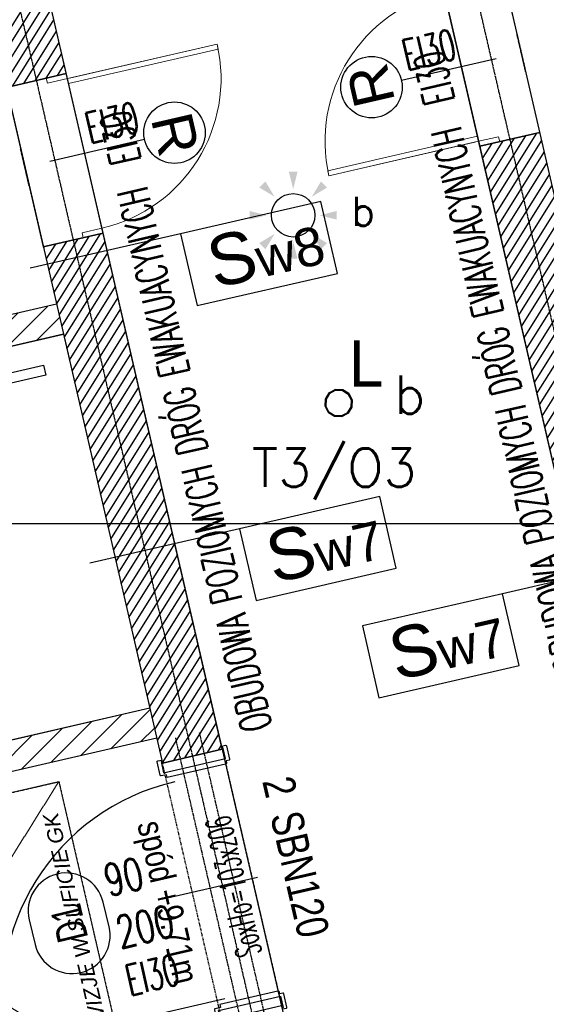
# Model space of a CAD drawing. Header units: millimetres. Extents: x 69081 to 158617, y -37521 to -9534.
# Tile 124 of 256: x 111709 to 111915, y -19946 to -19561. Entities that reach past the tile are written whole.
import ezdxf
from ezdxf.enums import TextEntityAlignment as Align

# ---------------------------------------------------------------- set-up
doc = ezdxf.new("R2010")
doc.units = ezdxf.units.MM
for name, pattern in [('DO', [0.8, 0.6, -0.1, 0, -0.1]), ('DP', [0.5, 0.3, -0.2]), ('MP', [0.25, 0.15, -0.1])]:
    doc.linetypes.add(name, pattern=pattern)
for name, color, linetype in [('0_oświetlenie', 7, 'Continuous'), ('_A-opisy', 51, 'Continuous'), ('A-----SZ', 8, 'Continuous'), ('A-ARM', 8, 'Continuous'), ('A-OSI', 8, 'DO'), ('A-SCI', 7, 'Continuous'), ('AM DRZIW WEWN', 1, 'Continuous'), ('B-widok', 9, 'Continuous'), ('BA_drz', 7, 'Continuous'), ('BA_sym', 7, 'Continuous'), ('BA_WIC', 1, 'Continuous'), ('BZ_sym', 7, 'Continuous'), ('E_Oświetlenie - czujki ruchu', 3, 'Continuous'), ('E_Oświetlenie - Numer obwodu', 1, 'Continuous'), ('E_Oświetlenie - Opis', 4, 'Continuous'), ('JS_OLKA KONSTR', 231, 'Continuous'), ('JS_p.poż.', 240, 'Continuous'), ('JS_PODCIĄGI', 1, 'DP'), ('Nadproża', 5, 'DO'), ('porta', 8, 'Continuous'), ('R-----OP', 1, 'Continuous')]:
    doc.layers.add(name, color=color, linetype=linetype)
for name, color, linetype, lineweight in [('_A-stolarka', 72, 'Continuous', 9), ('_A-ściany', 141, 'Continuous', 35), ('A-DRZ-SY', 7, 'Continuous', 25), ('OPIS', 7, 'Continuous', 25), ('SB_OTWORY DRZWI', 1, 'Continuous', 9)]:
    doc.layers.add(name, color=color, linetype=linetype, lineweight=lineweight)
doc.styles.add('Arial', font='l_10646.ttf')
doc.styles.add('BIKTS', font='bikromsw.shx', dxfattribs={"width": 0.85})
doc.styles.add('Opisowy', font='arial.ttf')
doc.styles.add('ROMANS', font='romans.shx', dxfattribs={"height": 1})
doc.styles.add('SIMPLEX', font='simplex', dxfattribs={"width": 0.85})
doc.styles.add('SŁAWKA', font='simplex.shx', dxfattribs={"height": 12.5})
doc.styles.add('TableTextStyle', font='txt')
doc.styles.add('WYM--ROMANSSHX-08', font='ROMANS.SHX', dxfattribs={"width": 0.8})

# ---------------------------------------------------------------- blocks, each defined once
blk = doc.blocks.new('osie')
at = {"layer": 'A-OSI'}
for p, q in [((17560.16, -41339.7), (18200.3, -44112.43)), ((17389.65, -41379.07), (17986.94, -43966.21))]:
    blk.add_line(p, q, dxfattribs=at)
blk = doc.blocks.new('dr1h901')
at = {"color": 0}
blk.add_line((-0.5, 0), (-0.5, 1.005), dxfattribs=at)
at = {"color": 1}
blk.add_line((0, 0.1689), (0, -0.2655), dxfattribs=at)
blk.add_arc((-0.5, 0), 1, 0, 90, dxfattribs=at)
blk = doc.blocks.new('REWIZJE')
at = {"layer": '_A-opisy', "color": 40}
blk.add_line((28149.58, -31193.14), (28149.58, -31231.14), dxfattribs=at)
blk.add_line((28149.58, -31193.14), (28149.58, -31231.14), dxfattribs=at)
blk.add_circle((28149.59, -31181.14), 12, dxfattribs=at)
at = {"layer": '_A-stolarka'}
for p, q in [((28119.58, -31215.14), (28119.58, -31157.14)), ((28119.58, -31157.14), (28121.58, -31157.14)), ((28119.58, -31217.14), (28119.58, -31157.14)), ((28121.58, -31157.14), (28121.58, -31217.14)), ((28117.58, -31217.14), (28119.58, -31217.14)), ((28117.58, -31225.14), (28117.58, -31217.14)), ((28117.58, -31217.14), (28119.58, -31217.14)), ((28119.58, -31217.14), (28119.58, -31215.14)), ((28119.58, -31217.14), (28119.58, -31225.14)), ((28121.58, -31217.14), (28119.58, -31217.14)), ((28179.58, -31217.14), (28179.58, -31217.14)), ((28179.58, -31217.14), (28179.58, -31225.14)), ((28181.58, -31217.14), (28179.58, -31217.14)), ((28181.58, -31225.14), (28181.58, -31217.14)), ((28119.58, -31225.14), (28117.58, -31225.14)), ((28179.58, -31225.14), (28181.58, -31225.14))]:
    blk.add_line(p, q, dxfattribs=at)
blk.add_arc((28119.58, -31217.14), 60, 0, 90, dxfattribs=at)
at = {"layer": '_A-ściany', "linetype": 'Continuous'}
for p, q in [((28117.58, -31217.14), (28117.58, -31241.14)), ((28181.58, -31217.14), (28181.58, -31241.14))]:
    blk.add_line(p, q, dxfattribs=at)
at = {"layer": '_A-ściany', "lineweight": 5}
for p, q in [((28181.58, -31217.14), (28117.58, -31217.14)), ((28181.58, -31241.14), (28117.58, -31241.14))]:
    blk.add_line(p, q, dxfattribs=at)
at = {"layer": 'JS_PODCIĄGI', "color": 4}
for p, q in [((28157.08, -31241.14), (28142.08, -31241.14)), ((28142.08, -31241.14), (28157.08, -31241.14))]:
    blk.add_line(p, q, dxfattribs=at)
at = {"layer": '_A-opisy', "color": 40, "insert": (28121.24, -31172.97), "char_height": 16, "attachment_point": 1, "style": 'Opisowy'}
blk.add_mtext_dynamic_manual_height_columns('\\pxqc;R', width=57.9989, gutter_width=1, heights=[0], dxfattribs=at)
blk = doc.blocks.new('symnadpr')
at = {"style": 'BIKTS', "width": 0.8}
blk.add_attdef('SZT_NADPR', text='', height=25, dxfattribs=at).set_placement((-48.74, -11.67), align=Align.RIGHT)
blk.add_attdef('NAZNADPR', (-42.6, -11.67), '', height=25, dxfattribs=at)
blk = doc.blocks.new('A$C04435ce7')
at = {"layer": 'Nadproża', "ltscale": 0.75}
for p, q in [((1122.05, 1358.4), (1095.06, 1475.32)), ((1112.72, 1356.24), (1085.73, 1473.17))]:
    blk.add_line(p, q, dxfattribs=at)
at = {"layer": 'BZ_sym'}
ref = blk.add_blockref('symnadpr', (1133.57, 1423.11), dxfattribs=dict(at, xscale=0.4999999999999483, yscale=0.4999999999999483, zscale=0.4999999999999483, rotation=283.0000000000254))
ref.add_attrib('naznadpr', 'SBN120', (1122.64, 1442.65), dxfattribs={"height": 12.5, "rotation": 283, "style": 'BIKTS', "width": 0.8})
ref.add_attrib('szt_nadpr', '2', dxfattribs={"height": 12.5, "rotation": 283, "style": 'BIKTS', "width": 0.8}).set_placement((1121.19, 1448.93), align=Align.RIGHT)
at = {"layer": 'OPIS', "insert": (1080.45, 1441.66), "char_height": 10, "width": 160, "attachment_point": 1, "rotation": 283, "style": 'WYM--ROMANSSHX-08'}
blk.add_mtext('{\\fArial|b0|i0|c238|p34;spód +9.71m}', dxfattribs=at)
blk = doc.blocks.new('symdrz')
blk.add_lwpolyline([(-10, -30, -1), (-10, 30), (10, 30, -1), (10, -30)], format="xyb", close=True)
at = {"style": 'BIKTS', "width": 0.8}
blk.add_attdef('SZERDRZ', text='', height=25, dxfattribs=at).set_placement((77.15, 8.8), align=Align.CENTER)
blk.add_attdef('SYMDRZ', text='', height=25, dxfattribs=at).set_placement((0, 0), align=Align.MIDDLE)
blk.add_attdef('WYSDRZ', text='', height=25, dxfattribs=at).set_placement((77.15, -9.49), align=Align.TOP_CENTER)
blk = doc.blocks.new('A$C253e2aa0')
at = {"layer": 'B-widok', "color": 1, "linetype": 'MP'}
blk.add_lwpolyline([(0, 60), (120, 60), (120, 0), (0, 0), (0, 60)], dxfattribs=at)
at = {"layer": 'B-widok', "linetype": 'MP'}
blk.add_lwpolyline([(0, 0), (60, 60), (120, 0)], dxfattribs=at)
at = {"layer": 'R-----OP', "ltscale": 10, "insert": (11.78, 9.11, 36538.02), "char_height": 6, "width": 4709.9909, "attachment_point": 1, "style": 'SŁAWKA'}
blk.add_mtext('{\\fArial|b0|i1|c0|p34;REWIZJE W SUFICIE GK}', dxfattribs=at)
blk = doc.blocks.new('A$C40e4dba9')
at = {"layer": 'A-SCI', "color": 4}
for p, q in [((0, 0), (0, 24)), ((103, 0), (103, 24))]:
    blk.add_line(p, q, dxfattribs=at)
at = {"layer": 'JS_PODCIĄGI', "lineweight": -3}
for p, q in [((0, 24), (103, 24)), ((103, 0), (0, 0))]:
    blk.add_line(p, q, dxfattribs=at)
at = {"layer": 'AM DRZIW WEWN', "insert": (21.87, 12.86), "char_height": 10, "width": 61.9698, "attachment_point": 1, "style": 'ROMANS'}
blk.add_mtext('{\\W0.5;SoxHo=103x206}', dxfattribs=at)
blk = doc.blocks.new('Czujka ruchu 360')
at = {"layer": 'E_Oświetlenie - czujki ruchu'}
blk.add_circle((0, 0), 11.31, dxfattribs=at)
for points in [[(0, 13.68), (-2.25, 22.68), (2.25, 22.68), (-2.25, 22.68)], [(-9.67, 9.67), (-17.63, 14.45), (-14.45, 17.63), (-17.63, 14.45)], [(9.67, 9.67), (17.63, 14.45), (14.45, 17.63), (17.63, 14.45)], [(-13.68, 0), (-22.68, -2.25), (-22.68, 2.25), (-22.68, -2.25)], [(13.68, 0), (22.68, -2.25), (22.68, 2.25), (22.68, -2.25)], [(-9.67, -9.67), (-14.45, -17.63), (-17.63, -14.45), (-14.45, -17.63)], [(9.67, -9.67), (14.45, -17.63), (17.63, -14.45), (14.45, -17.63)], [(0, -13.68), (-2.25, -22.68), (2.25, -22.68), (-2.25, -22.68)]]:
    blk.add_solid(points, dxfattribs=at)
at = {"layer": 'E_Oświetlenie - Numer obwodu', "style": 'SIMPLEX'}
blk.add_attdef('OBWÓD', text='', height=15, dxfattribs=at).set_placement((0, -42.53), align=Align.CENTER)
at = {"layer": 'E_Oświetlenie - Opis', "style": 'SIMPLEX'}
for tag, p in [('SYMBOL', (-34.22, 26.89)), ('OPIS1', (26.83, -1.12))]:
    blk.add_attdef(tag, p, '', height=15, dxfattribs=at)
blk = doc.blocks.new('opis lamp')
at = {"layer": 'E_Oświetlenie - Numer obwodu', "style": 'SIMPLEX'}
blk.add_attdef('OBWÓD', text='', height=15, dxfattribs=at).set_placement((-9.46, -1.18), align=Align.CENTER)
at = {"layer": 'E_Oświetlenie - Opis', "style": 'SIMPLEX'}
blk.add_attdef('OPIS1', (55.72, 42.77), '', height=15, dxfattribs=at)

msp = doc.modelspace()

# ---------------------------------------------------------------- hatches: boundary and pattern name
at = {"layer": 'A-----SZ'}
h = msp.add_hatch(dxfattribs=at)
h.set_pattern_fill('ANSI31', color=256, scale=2)
h.set_pattern_definition([(45, (77432.36, 11586.2524), (-4.4901281, 4.4901281), [])])
h.paths.add_polyline_path([(111938.0672, -18753.5466), (111926.3748, -18756.246), (111979.9131, -18988.1461), (111971.1438, -18990.1707), (111973.8432, -19001.8631), (111994.305, -18997.1391)])
h.paths.add_polyline_path([(111824.0659, -18779.8659), (111812.3735, -18782.5653), (111820.4717, -18817.6426), (111734.7271, -18837.4383), (111737.4266, -18849.1308), (111834.8636, -18826.6357)])
h.paths.add_polyline_path([(111873.4831, -19025.0331), (111870.7837, -19013.3406), (111780.1673, -19034.2611), (111782.8667, -19045.9535)])
h.paths.add_polyline_path([(111543.5269, -18893.896), (111540.8275, -18882.2036), (111455.0829, -18901.9993), (111446.9847, -18866.922), (111435.2923, -18869.6214), (111446.0899, -18916.3911)])
h.paths.add_polyline_path([(111332.9834, -18893.2412), (111321.291, -18895.9406), (111377.5287, -19139.5332), (111397.9905, -19134.8092), (111395.2911, -19123.1167), (111386.5217, -19125.1413)])
h.paths.add_polyline_path([(111588.967, -19090.7188), (111586.2676, -19079.0263), (111493.7025, -19100.3967), (111496.4019, -19112.0891)])
h.paths.add_polyline_path([(111636.4317, -19296.3109), (111633.0574, -19281.6953), (111023.1018, -19422.5147), (111026.476, -19437.1302)])
h.paths.add_polyline_path([(112440.287, -19110.7262), (112436.9127, -19096.1107), (111826.9571, -19236.9301), (111830.3313, -19251.5456)])
h.paths.add_polyline_path([(111977.6292, -19409.4581), (111974.9297, -19397.7657), (111869.6978, -19422.0604), (111872.3972, -19433.7528)])
h.paths.add_polyline_path([(111678.4975, -19478.5181), (111675.7981, -19466.8256), (111570.5662, -19491.1203), (111573.2656, -19502.8128)])
h.paths.add_polyline_path([(111430.0332, -19535.8806), (111472.9055, -19525.9827), (111470.206, -19514.2903), (111415.6413, -19526.8876), (111451.6335, -19682.7868), (111463.3259, -19680.0874)])
h.paths.add_polyline_path([(111629.42, -19657.1361), (111626.0457, -19642.5205), (111101.8346, -19763.5442), (111105.2089, -19778.1597)])
h.paths.add_polyline_path([(111703.6921, -19587.6475), (111700.9926, -19575.9551), (111603.5556, -19598.4502), (111614.3533, -19645.2199), (111626.0457, -19642.5205), (111617.9475, -19607.4432)])
h.paths.add_polyline_path([(111725.9622, -19684.1102), (111723.2628, -19672.4177), (111637.5182, -19692.2134), (111629.42, -19657.1361), (111617.7276, -19659.8355), (111628.5252, -19706.6053)])
h.paths.add_polyline_path([(111762.4043, -19841.9581), (111759.7049, -19830.2657), (111654.4729, -19854.5604), (111657.1723, -19866.2528)])
h.paths.add_polyline_path([(112017.2989, -19616.8498), (112006.5012, -19570.08), (111994.8088, -19572.7794), (112002.907, -19607.8568), (111917.1624, -19627.6525), (111919.8619, -19639.3449)])
h.paths.add_polyline_path([(111992.3293, -19508.6947), (111894.8923, -19531.1898), (111897.5917, -19542.8823), (111983.3363, -19523.0866), (111991.4345, -19558.1639), (112003.1269, -19555.4645)])
h.paths.add_polyline_path([(112519.0199, -19451.7558), (112515.6456, -19437.1402), (111991.4345, -19558.1639), (111994.8088, -19572.7794)])
h.paths.add_polyline_path([(112061.5359, -19772.8981), (112058.8365, -19761.2057), (111953.6045, -19785.5004), (111956.3039, -19797.1928)])
h = msp.add_hatch(dxfattribs=at)
h.set_pattern_fill('ANSI31', color=256, angle=13)
h.set_pattern_definition([(58, (78275.4786, -6611.8953), (-2.6925527, 1.68249366), [])])
h.paths.add_polyline_path([(111668.1897, -19433.6878), (111691.5746, -19428.289), (111727.1174, -19582.2421), (111703.7325, -19587.6409)])
h = msp.add_hatch(dxfattribs=at)
h.set_pattern_fill('ANSI31', color=256, angle=13)
h.set_pattern_definition([(58, (78507.3645, -6838.5385), (-2.6925527, 1.68249366), [])])
h.paths.add_polyline_path([(111888.6043, -19610.6434), (111911.9892, -19605.2445), (111958.5534, -19806.9365), (111935.1686, -19812.3354)])
h = msp.add_hatch(dxfattribs=at)
h.set_pattern_fill('ANSI31', color=256, angle=13)
h.set_pattern_definition([(58, (78336.8896, -6877.8957), (-2.6925527, 1.68249366), [])])
h.paths.add_polyline_path([(111718.1294, -19650.0006), (111741.5143, -19644.6018), (111788.0786, -19846.2938), (111764.6937, -19851.6926)])

# ---------------------------------------------------------------- linework, layer by layer
msp.add_lwpolyline([(111556.6836, -18844.1938), (111703.244, -18807.7598), (111981.0586, -20011.1069), (112126.2397, -19977.5892), (112217.3915, -20376.0176), (113845.1415, -20376.0176), (113845.1415, -18660.5941), (113996.1415, -18660.5941), (113996.1415, -20536.5941), (111947.4049, -20536.5941), (111556.4636, -18843.6979)])
at = {"color": 5}
msp.add_lwpolyline([(109057.9191, -19758.1136), (112022.4392, -19758.1136), (112022.4392, -20828.5147), (109057.9191, -20828.5147)], close=True, dxfattribs=at)
at = {"layer": '0_oświetlenie'}
for points in [[(111828.2988, -19709.4358, 0), (111829.7793, -19707.0657, 0)], [(111829.7793, -19707.0657, 0), (111828.2988, -19709.4358, 0)], [(111829.7793, -19707.0657, 0), (111828.2988, -19709.4358, 0)], [(111828.2988, -19709.4358, 0), (111829.7793, -19707.0657, 0)], [(111828.5371, -19709.5091, 0), (111829.9511, -19707.2483, 0)], [(111829.9511, -19707.2483, 0), (111828.5371, -19709.5091, 0)], [(111829.9511, -19707.2483, 0), (111828.5371, -19709.5091, 0)], [(111828.5371, -19709.5091, 0), (111829.9511, -19707.2483, 0)], [(111829.7793, -19707.0657, 0), (111832.248, -19705.7532, 0)], [(111832.248, -19705.7532, 0), (111829.7793, -19707.0657, 0)], [(111832.248, -19705.7532, 0), (111829.7793, -19707.0657, 0)], [(111829.7793, -19707.0657, 0), (111832.248, -19705.7532, 0)], [(111829.9511, -19707.2483, 0), (111832.3027, -19705.9974, 0)], [(111832.3027, -19705.9974, 0), (111829.9511, -19707.2483, 0)], [(111832.3027, -19705.9974, 0), (111829.9511, -19707.2483, 0)], [(111829.9511, -19707.2483, 0), (111832.3027, -19705.9974, 0)], [(111832.248, -19705.7532, 0), (111835.041, -19705.8509, 0)], [(111835.041, -19705.8509, 0), (111832.248, -19705.7532, 0)], [(111835.041, -19705.8509, 0), (111832.248, -19705.7532, 0)], [(111832.248, -19705.7532, 0), (111835.041, -19705.8509, 0)], [(111832.3027, -19705.9974, 0), (111834.9668, -19706.0901, 0)], [(111834.9668, -19706.0901, 0), (111832.3027, -19705.9974, 0)], [(111834.9668, -19706.0901, 0), (111832.3027, -19705.9974, 0)], [(111832.3027, -19705.9974, 0), (111834.9668, -19706.0901, 0)], [(111834.9668, -19706.0901, 0), (111837.2285, -19707.5022, 0)], [(111837.2285, -19707.5022, 0), (111834.9668, -19706.0901, 0)], [(111837.2285, -19707.5022, 0), (111834.9668, -19706.0901, 0)], [(111834.9668, -19706.0901, 0), (111837.2285, -19707.5022, 0)], [(111835.041, -19705.8509, 0), (111837.4121, -19707.3323, 0)], [(111837.4121, -19707.3323, 0), (111835.041, -19705.8509, 0)], [(111837.4121, -19707.3323, 0), (111835.041, -19705.8509, 0)], [(111835.041, -19705.8509, 0), (111837.4121, -19707.3323, 0)], [(111837.2285, -19707.5022, 0), (111838.4824, -19709.8567, 0)], [(111838.4824, -19709.8567, 0), (111837.2285, -19707.5022, 0)], [(111838.4824, -19709.8567, 0), (111837.2285, -19707.5022, 0)], [(111837.2285, -19707.5022, 0), (111838.4824, -19709.8567, 0)], [(111837.4121, -19707.3323, 0), (111838.7246, -19709.8001, 0)], [(111838.7246, -19709.8001, 0), (111837.4121, -19707.3323, 0)], [(111838.7246, -19709.8001, 0), (111837.4121, -19707.3323, 0)], [(111837.4121, -19707.3323, 0), (111838.7246, -19709.8001, 0)], [(111828.2011, -19712.2298, 0), (111828.2988, -19709.4358, 0)], [(111828.2988, -19709.4358, 0), (111828.2011, -19712.2298, 0)], [(111828.2988, -19709.4358, 0), (111828.2011, -19712.2298, 0)], [(111828.2011, -19712.2298, 0), (111828.2988, -19709.4358, 0)], [(111828.4433, -19712.1731, 0), (111828.5371, -19709.5091, 0)], [(111828.5371, -19709.5091, 0), (111828.4433, -19712.1731, 0)], [(111828.5371, -19709.5091, 0), (111828.4433, -19712.1731, 0)], [(111828.4433, -19712.1731, 0), (111828.5371, -19709.5091, 0)], [(111838.4824, -19709.8567, 0), (111838.3886, -19712.5208, 0)], [(111838.3886, -19712.5208, 0), (111838.4824, -19709.8567, 0)], [(111838.3886, -19712.5208, 0), (111838.4824, -19709.8567, 0)], [(111838.4824, -19709.8567, 0), (111838.3886, -19712.5208, 0)], [(111838.7246, -19709.8001, 0), (111838.6269, -19712.594, 0)], [(111838.6269, -19712.594, 0), (111838.7246, -19709.8001, 0)], [(111838.6269, -19712.594, 0), (111838.7246, -19709.8001, 0)], [(111838.7246, -19709.8001, 0), (111838.6269, -19712.594, 0)], [(111829.5136, -19714.6975, 0), (111828.2011, -19712.2298, 0)], [(111828.2011, -19712.2298, 0), (111829.5136, -19714.6975, 0)], [(111828.2011, -19712.2298, 0), (111829.5136, -19714.6975, 0)], [(111829.5136, -19714.6975, 0), (111828.2011, -19712.2298, 0)], [(111829.6972, -19714.5276, 0), (111828.4433, -19712.1731, 0)], [(111828.4433, -19712.1731, 0), (111829.6972, -19714.5276, 0)], [(111828.4433, -19712.1731, 0), (111829.6972, -19714.5276, 0)], [(111829.6972, -19714.5276, 0), (111828.4433, -19712.1731, 0)], [(111831.8847, -19716.179, 0), (111829.5136, -19714.6975, 0)], [(111829.5136, -19714.6975, 0), (111831.8847, -19716.179, 0)], [(111829.5136, -19714.6975, 0), (111831.8847, -19716.179, 0)], [(111831.8847, -19716.179, 0), (111829.5136, -19714.6975, 0)], [(111831.9589, -19715.9397, 0), (111829.6972, -19714.5276, 0)], [(111829.6972, -19714.5276, 0), (111831.9589, -19715.9397, 0)], [(111829.6972, -19714.5276, 0), (111831.9589, -19715.9397, 0)], [(111831.9589, -19715.9397, 0), (111829.6972, -19714.5276, 0)], [(111836.9746, -19714.7815, 0), (111834.623, -19716.0325, 0)], [(111834.623, -19716.0325, 0), (111836.9746, -19714.7815, 0)], [(111834.623, -19716.0325, 0), (111836.9746, -19714.7815, 0)], [(111836.9746, -19714.7815, 0), (111834.623, -19716.0325, 0)], [(111837.1464, -19714.9641, 0), (111834.6777, -19716.2766, 0)], [(111834.6777, -19716.2766, 0), (111837.1464, -19714.9641, 0)], [(111834.6777, -19716.2766, 0), (111837.1464, -19714.9641, 0)], [(111837.1464, -19714.9641, 0), (111834.6777, -19716.2766, 0)], [(111838.3886, -19712.5208, 0), (111836.9746, -19714.7815, 0)], [(111836.9746, -19714.7815, 0), (111838.3886, -19712.5208, 0)], [(111836.9746, -19714.7815, 0), (111838.3886, -19712.5208, 0)], [(111838.3886, -19712.5208, 0), (111836.9746, -19714.7815, 0)], [(111838.6269, -19712.594, 0), (111837.1464, -19714.9641, 0)], [(111837.1464, -19714.9641, 0), (111838.6269, -19712.594, 0)], [(111837.1464, -19714.9641, 0), (111838.6269, -19712.594, 0)], [(111838.6269, -19712.594, 0), (111837.1464, -19714.9641, 0)], [(111834.6777, -19716.2766, 0), (111831.8847, -19716.179, 0)], [(111831.8847, -19716.179, 0), (111834.6777, -19716.2766, 0)], [(111831.8847, -19716.179, 0), (111834.6777, -19716.2766, 0)], [(111834.6777, -19716.2766, 0), (111831.8847, -19716.179, 0)], [(111834.623, -19716.0325, 0), (111831.9589, -19715.9397, 0)], [(111831.9589, -19715.9397, 0), (111834.623, -19716.0325, 0)], [(111831.9589, -19715.9397, 0), (111834.623, -19716.0325, 0)], [(111834.623, -19716.0325, 0), (111831.9589, -19715.9397, 0)]]:
    msp.add_polyline3d(points, dxfattribs=at)
at = {"layer": 'A-ARM'}
for points in [[(111759.7049, -19830.2657), (111664.2166, -19852.3109), (111630.4739, -19706.1554), (111725.9622, -19684.1102)], [(111640.2084, -19714.171), (111718.158, -19696.1749), (111719.0578, -19700.0724), (111641.1082, -19718.0685)]]:
    msp.add_lwpolyline(points, close=True, dxfattribs=at)
at = {"layer": 'A-SCI', "color": 5}
for p, q in [((111723.2628, -19672.4177), (111637.5182, -19692.2134)), ((111723.2628, -19672.4177), (111637.5182, -19692.2134)), ((111725.9622, -19684.1102), (111628.5252, -19706.6053)), ((111759.7049, -19830.2657), (111654.4729, -19854.5604)), ((111762.4043, -19841.9581), (111657.1723, -19866.2528))]:
    msp.add_line(p, q, dxfattribs=at)
at = {"layer": 'A-SCI', "color": 4}
for p, q in [((111725.9622, -19684.1102), (111628.5252, -19706.6053)), ((111759.7049, -19830.2657), (111654.4729, -19854.5604))]:
    msp.add_line(p, q, dxfattribs=at)
for points in [[(111958.5534, -19806.9365), (111935.1686, -19812.3354), (111838.6646, -19394.3306), (111862.0494, -19388.9318)], [(111764.6538, -19851.7018), (111788.0387, -19846.303), (111691.5347, -19428.2982), (111668.1498, -19433.697)]]:
    msp.add_lwpolyline(points, close=True, dxfattribs=at)
at = {"layer": 'BA_WIC'}
for p, q in [((111771.7642, -19644.8371), (111713.0438, -19658.3471)), ((111794.7787, -19760.1352), (111736.3165, -19773.6322)), ((111956.2178, -19772.0229, 1053.4492), (111897.4973, -19785.5329, 1053.4492))]:
    msp.add_line(p, q, dxfattribs=at)
for points in [[(111778.2256, -19672.9213), (111832.9738, -19660.3252), (111826.5124, -19632.241), (111771.7642, -19644.8371)], [(111801.2613, -19788.2145), (111856, -19775.5771), (111849.5173, -19747.4978), (111794.7787, -19760.1352)]]:
    msp.add_lwpolyline(points, close=True, dxfattribs=at)
at = {"layer": 'BA_WIC', "elevation": 1053.4492}
msp.add_lwpolyline([(111849.2106, -19826.2133), (111903.9588, -19813.6171), (111897.4973, -19785.5329), (111842.7492, -19798.129)], close=True, dxfattribs=at)
at = {"layer": 'porta'}
for points in [[(111788.271, -19845.5309), (111787.8812, -19845.6209), (111787.7687, -19845.1337), (111789.3277, -19844.7738, -0.41421356), (111789.6875, -19844.9986), (111790.891, -19850.2115, -0.36992408), (111790.6774, -19850.62), (111789.5082, -19850.89), (111789.6657, -19851.572, -0.41421356), (111789.2909, -19852.1717), (111766.5394, -19857.4243), (111766.2695, -19856.2551), (111764.1746, -19856.7387, -0.45993492), (111763.8035, -19856.4652), (111762.6, -19851.2523, -0.41421356), (111762.8249, -19850.8925), (111764.3839, -19850.5326), (111764.4963, -19851.0197), (111764.1066, -19851.1097), (111765.1189, -19855.4944), (111789.2832, -19849.9156), (111788.271, -19845.5309), (111787.8812, -19845.6209)], [(111811.7558, -19947.2552), (111811.3661, -19947.3452), (111811.4786, -19947.8323), (111813.0376, -19947.4724, 0.41421356), (111813.2624, -19947.1126), (111812.0589, -19941.8997, 0.36992408), (111811.6879, -19941.6262), (111810.5186, -19941.8961), (111810.3612, -19941.2141, 0.41421356), (111809.7615, -19940.8394), (111787.01, -19946.092), (111787.2799, -19947.2612), (111785.185, -19947.7449, 0.45993492), (111784.9714, -19948.1534), (111786.1749, -19953.3663, 0.41421356), (111786.5347, -19953.5911), (111788.0937, -19953.2312), (111787.9812, -19952.744), (111787.5915, -19952.834), (111786.5792, -19948.4493), (111810.7436, -19942.8705), (111811.7558, -19947.2552), (111811.3661, -19947.3452)]]:
    msp.add_lwpolyline(points, format="xyb", dxfattribs=at)

# ---------------------------------------------------------------- block references
at = {"layer": '0_oświetlenie'}
ref = msp.add_blockref('Czujka ruchu 360', (111815.7182, -19637.626, 105.6527), dxfattribs=dict(at, xscale=0.75, yscale=0.75, zscale=0.75))
ref.add_attrib('OPIS1', 'b', (111838.5046, -19641.6914, 105.6527), dxfattribs={"layer": 'E_Oświetlenie - Opis', "height": 11.25, "style": 'SIMPLEX'})
ref = msp.add_blockref('opis lamp', (111809.5545, -19715.7608, 1), dxfattribs=at)
ref.add_attrib('OBWÓD', 'T3/O3', dxfattribs={"layer": 'E_Oświetlenie - Numer obwodu', "height": 15, "style": 'SIMPLEX'}).set_placement((111831.7108, -19743.7288, 1), align=Align.CENTER)
ref.add_attrib('OPIS1', 'b', (111855.175, -19715.1981, 1), dxfattribs={"layer": 'E_Oświetlenie - Opis', "height": 15, "style": 'SIMPLEX'})
at = {"layer": 'A-DRZ-SY', "color": 4}
for p, rotation in [((87796.6377, -54029.8998), 103.0000005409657), ((135819.0433, 14837.0101), 283.0000000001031)]:
    msp.add_blockref('REWIZJE', p, dxfattribs=dict(at, rotation=rotation))
at = {"layer": 'A-SCI', "color": 4}
msp.add_blockref('osie', (94084.5456, 22838.835), dxfattribs=at)
at = {"layer": 'AM DRZIW WEWN'}
ref = msp.add_blockref('symdrz', (111728.1878, -19914.3376), dxfattribs=dict(at, xscale=-0.4950000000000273, yscale=0.4950000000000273, zscale=0.4950000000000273, rotation=103.5600222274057))
ref.add_attrib('Symdrz', 'D1', dxfattribs={"layer": 'BA_sym', "height": 12, "rotation": 103.560022, "style": 'BIKTS', "width": 0.7}).set_placement((111728.1878, -19914.3376), align=Align.MIDDLE_CENTER)
at = {"layer": 'B-widok', "rotation": 103.0000000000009}
msp.add_blockref('A$C253e2aa0', (111751.1817, -19975.8986, 711.9019), dxfattribs=at)
at = {"layer": 'BA_drz', "xscale": -87, "yscale": -87, "zscale": -87, "rotation": 283}
msp.add_blockref('dr1h901', (111779.2182, -19901.4511), dxfattribs=at)
at = {"layer": 'JS_OLKA KONSTR'}
msp.add_blockref('A$C04435ce7', (110684.0499, -21314.9635), dxfattribs=at)
at = {"layer": 'SB_OTWORY DRZWI', "rotation": 103.000000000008}
msp.add_blockref('A$C40e4dba9', (111811.2086, -19946.6631), dxfattribs=at)

# ---------------------------------------------------------------- texts
at = {"layer": '0_oświetlenie', "style": 'TableTextStyle'}
msp.add_text('L', height=18, dxfattribs=at).set_placement((111837.5096, -19704.5387))
at = {"layer": 'JS_p.poż.', "ltscale": 0.02, "char_height": 12, "width": 43.674436, "attachment_point": 1, "rotation": 13, "style": 'ROMANS'}
for insert in [(111857.3276, -19569.3763), (111733.5225, -19597.8795), (111749.2284, -19931.0199)]:
    msp.add_mtext('{\\W0.6;EI30}', dxfattribs=dict(at, insert=insert))
at = {"layer": 'JS_p.poż.', "char_height": 12, "attachment_point": 7, "rotation": 103, "style": 'ROMANS'}
for insert, width in [((111930.0322, -19814.2617), 308.879872), ((111807.4767, -19837.6559), 310.145821)]:
    msp.add_mtext('{\\W0.6;OBUDOWA POZIOMYCH DRÓG EWAKUACYNYCH  EI30}', dxfattribs=dict(at, insert=insert, width=width)).dxf.unprotected_set("ltscale", 0)
at = {"layer": 'R-----OP', "char_height": 12.5}
for s, insert, width, attachment_point, rotation, style in [('\\pxql;{\\fArial|b0|i0|c238|p34;\\H1.6x;S\\H0.75x;w8}', (111780.4753, -19646.7548), 45.544203, 1, 12.956784, 'Arial'), ('\\pxql;{\\fArial|b0|i0|c238|p34;\\H1.6x;S\\H0.75x;w7}', (111803.4912, -19762.0463), 45.544203, 1, 13, 'Arial'), ('\\pxql;{\\fArial|b0|i0|c238|p34;\\H1.6x;S\\H0.75x;w7}', (111851.4602, -19800.0467, 1053.4492), 45.544203, 1, 12.956784, 'Arial'), ('\\pxql;{\\W0.7;90\\P200\\P }', (111752.9314, -19944.56), 342.829506, 7, 13, 'ROMANS')]:
    msp.add_mtext(s, dxfattribs=dict(at, insert=insert, width=width, attachment_point=attachment_point, rotation=rotation, style=style))

doc.saveas('drawing.dxf')
